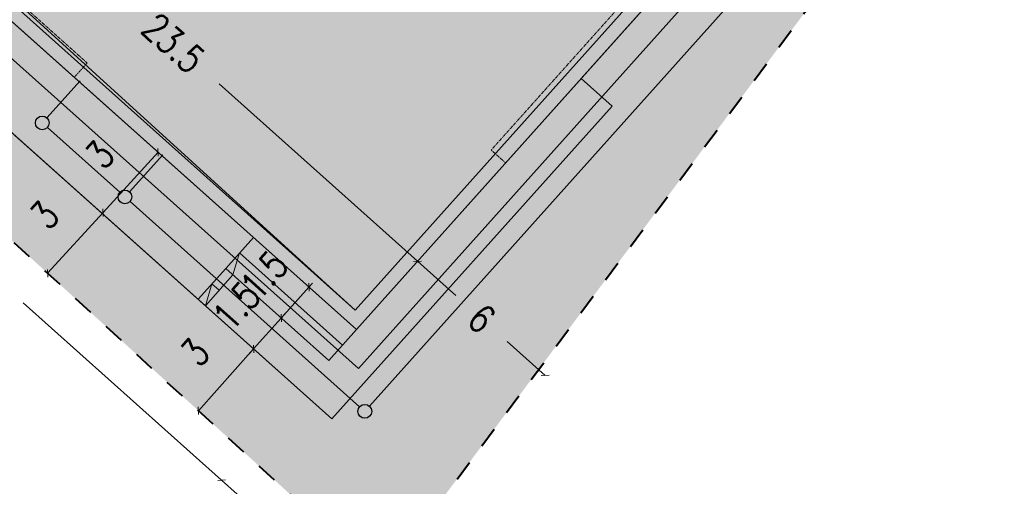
# Model space of a CAD drawing. Header units: millimetres. Extents: x -115268 to 140687, y -37779 to 24471.
# Tile 7 of 256: x -60937 to -57373, y -11397 to -9708. Entities that reach past the tile are written whole.
import ezdxf

# ---------------------------------------------------------------- set-up
doc = ezdxf.new("R2010")
doc.units = ezdxf.units.MM
doc.header["$PDMODE"] = 2
doc.header["$PDSIZE"] = 1
for name, pattern in [('0.5_0.5', [10, 5, -5]), ('AUSGEZOGEN', [0]), ('MegaCAD_LTYPE2', [2, 1, -1])]:
    doc.linetypes.add(name, pattern=pattern)
doc.layers.get('0').update_dxf_attribs({"lineweight": 9})
for name, color, linetype, lineweight in [('A_CIENKA', 7, 'Continuous', 9), ('A_granica działki', 12, 'Continuous', 13), ('A_Kanalizacja opadowa', 3, 'Continuous', 30), ('A_OPIS', 7, 'Continuous', 9), ('A_WIDOK', 253, 'Continuous', 9), ('Layer1', 7, 'Continuous', 9), ('\x9dciany', 7, 'Continuous', 9)]:
    doc.layers.add(name, color=color, linetype=linetype, lineweight=lineweight)
doc.layers.add('A_WYMIAR', color=253, linetype='Continuous', lineweight=5, transparency=0.2)
doc.styles.add('WYMIARY', font='romans.shx', dxfattribs={"width": 0.8})
doc.dimstyles.new('SKALA 1_500', dxfattribs={"dimscale": 10, "dimtxt": 10, "dimasz": 2, "dimexe": 2, "dimexo": 2, "dimgap": 10, "dimtad": 1, "dimdec": 1, "dimlfac": 0.01, "dimrnd": 0.5, "dimzin": 9, "dimdsep": 46, "dimtxsty": 'WYMIARY', "dimblk": 'OBLIQUE', "dimcen": 0.1, "dimse1": 1, "dimse2": 1, "dimclrd": 256, "dimclrt": 256, "dimadec": 0, "dimazin": 0, "dimtfac": 1, "dimtdec": 1, "dimtix": 1, "dimtmove": 0, "dimatfit": 3, "dimldrblk": 'OBLIQUE', "dimfxl": 6, "dimfxlon": 1, "dimtolj": 1, "dimlwd": -1, "dimarcsym": 0})

# ---------------------------------------------------------------- blocks, each defined once
blk = doc.blocks.new('_Oblique')
at = {"color": 0, "linetype": 'ByBlock', "lineweight": -2}
blk.add_line((-0.5, -0.5), (0.5, 0.5), dxfattribs=at)
blk = doc.blocks.new('*D113')
at = {"layer": 'A_WYMIAR', "transparency": 16777216}
for p, q in [((-61972.3, -9794.8), (-61254.5, -10436.9)), ((-60205.9, -11375), (-60923.7, -10732.8))]:
    blk.add_line(p, q, dxfattribs=at)
at = {"layer": 'Defpoints', "color": 0, "transparency": 16777216}
for p in [(-61484.7, -9249.8), (-59718.4, -10830), (-60205.9, -11375)]:
    blk.add_point(p, dxfattribs=at)
at = {"layer": 'A_WYMIAR', "transparency": 16777216, "xscale": 20, "yscale": 20, "zscale": 20}
for p, rotation in [((-61972.3, -9794.8), 138.1830848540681), ((-60205.9, -11375), 318.1830848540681)]:
    blk.add_blockref('_Oblique', p, dxfattribs=dict(at, rotation=rotation))
at = {"layer": 'A_WYMIAR', "transparency": 16777216, "insert": (-61089.1, -10584.9), "char_height": 100, "attachment_point": 5, "rotation": 318.1831, "style": 'WYMIARY'}
blk.add_mtext('\\A1;23.5', dxfattribs=at)
blk = doc.blocks.new('*D114')
at = {"layer": 'A_WYMIAR', "transparency": 16777216}
for p, q in [((-60205.9, -11375), (-60090.9, -11477.9)), ((-59704.7, -11823.4), (-59819.8, -11720.5))]:
    blk.add_line(p, q, dxfattribs=at)
at = {"layer": 'Defpoints', "color": 0, "transparency": 16777216}
for p in [(-59718.4, -10830), (-59622.9, -11731.9), (-59704.7, -11823.4)]:
    blk.add_point(p, dxfattribs=at)
at = {"layer": 'A_WYMIAR', "transparency": 16777216, "xscale": 20, "yscale": 20, "zscale": 20}
for p, rotation in [((-60205.9, -11375), 138.1830848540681), ((-59704.7, -11823.4), 318.1830848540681)]:
    blk.add_blockref('_Oblique', p, dxfattribs=dict(at, rotation=rotation))
at = {"layer": 'A_WYMIAR', "transparency": 16777216, "insert": (-59955.3, -11599.2), "char_height": 100, "attachment_point": 5, "rotation": 318.1831, "style": 'WYMIARY'}
blk.add_mtext('\\A1;6.5', dxfattribs=at)
blk = doc.blocks.new('*D115')
at = {"layer": 'A_WYMIAR', "transparency": 16777216}
for p, q in [((-61263.4, -9002.4), (-60545.6, -9644.5)), ((-59497, -10582.6), (-60214.8, -9940.4))]:
    blk.add_line(p, q, dxfattribs=at)
at = {"layer": 'Defpoints', "color": 0, "transparency": 16777216}
for p in [(-61484.7, -9249.8), (-59497, -10582.6), (-59718.4, -10830)]:
    blk.add_point(p, dxfattribs=at)
at = {"layer": 'A_WYMIAR', "transparency": 16777216, "xscale": 20, "yscale": 20, "zscale": 20}
for p, rotation in [((-61263.4, -9002.4), 138.1830848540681), ((-59497, -10582.6), 318.1830848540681)]:
    blk.add_blockref('_Oblique', p, dxfattribs=dict(at, rotation=rotation))
at = {"layer": 'A_WYMIAR', "transparency": 16777216, "insert": (-60380.2, -9792.5), "char_height": 100, "attachment_point": 5, "rotation": 318.1831, "style": 'WYMIARY'}
blk.add_mtext('\\A1;23.5', dxfattribs=at)
blk = doc.blocks.new('*D116')
at = {"layer": 'A_WYMIAR', "transparency": 16777216}
for p, q in [((-59497, -10582.6), (-59358.2, -10706.8)), ((-59035.3, -10995.7), (-59172.2, -10873.2))]:
    blk.add_line(p, q, dxfattribs=at)
at = {"layer": 'Defpoints', "color": 0, "transparency": 16777216}
for p in [(-59718.4, -10830), (-59035.3, -10995.7), (-59256.6, -11243.1)]:
    blk.add_point(p, dxfattribs=at)
at = {"layer": 'A_WYMIAR', "transparency": 16777216, "xscale": 20, "yscale": 20, "zscale": 20}
for p, rotation in [((-59497, -10582.6), 138.1830848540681), ((-59035.3, -10995.7), 318.1830848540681)]:
    blk.add_blockref('_Oblique', p, dxfattribs=dict(at, rotation=rotation))
at = {"layer": 'A_WYMIAR', "transparency": 16777216, "insert": (-59265.2, -10790), "char_height": 100, "attachment_point": 5, "rotation": 318.1831, "style": 'WYMIARY'}
blk.add_mtext('\\A1;6', dxfattribs=at)
blk = doc.blocks.new('*D124')
at = {"layer": 'A_WYMIAR', "transparency": 16777216}
blk.add_line((-60635.3, -10406.2), (-60835.7, -10625.9), dxfattribs=at)
at = {"layer": 'Defpoints', "color": 0, "transparency": 16777216}
for p in [(-60835.7, -10625.9), (-60291, -10720.2), (-60491.4, -10939.9)]:
    blk.add_point(p, dxfattribs=at)
at = {"layer": 'A_WYMIAR', "transparency": 16777216, "xscale": 20, "yscale": 20, "zscale": 20}
for p, rotation in [((-60635.3, -10406.2), 47.63693791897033), ((-60835.7, -10625.9), 227.6369379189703)]:
    blk.add_blockref('_Oblique', p, dxfattribs=dict(at, rotation=rotation))
at = {"layer": 'A_WYMIAR', "transparency": 16777216, "insert": (-60846.3, -10415), "char_height": 100, "attachment_point": 5, "rotation": 47.6369, "style": 'WYMIARY'}
blk.add_mtext('\\A1;3', dxfattribs=at)
blk = doc.blocks.new('*D125')
at = {"layer": 'A_WYMIAR', "transparency": 16777216}
blk.add_line((-60635.3, -10406.2), (-60436.2, -10187.9), dxfattribs=at)
at = {"layer": 'Defpoints', "color": 0, "transparency": 16777216}
for p in [(-60439.7, -10184.7), (-60436.2, -10187.9), (-60291, -10720.2)]:
    blk.add_point(p, dxfattribs=at)
at = {"layer": 'A_WYMIAR', "transparency": 16777216, "xscale": 20, "yscale": 20, "zscale": 20}
for p, rotation in [((-60436.2, -10187.9), 47.63693791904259), ((-60635.3, -10406.2), 227.6369379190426)]:
    blk.add_blockref('_Oblique', p, dxfattribs=dict(at, rotation=rotation))
at = {"layer": 'A_WYMIAR', "transparency": 16777216, "insert": (-60646.6, -10196), "char_height": 100, "attachment_point": 5, "rotation": 47.6369, "style": 'WYMIARY'}
blk.add_mtext('\\A1;3', dxfattribs=at)
blk = doc.blocks.new('*D139')
at = {"layer": 'A_WYMIAR', "transparency": 16777216}
for p, q in [((-59890.1, -10676.4), (-59990.1, -10788.2)), ((-59890.1, -10676.4), (-59876.7, -10661.5)), ((-59990.1, -10788.2), (-60003.4, -10803.1))]:
    blk.add_line(p, q, dxfattribs=at)
at = {"layer": 'Defpoints', "color": 0, "transparency": 16777216}
for p in [(-59990.1, -10788.2), (-59718.4, -10830), (-59818.4, -10941.8)]:
    blk.add_point(p, dxfattribs=at)
at = {"layer": 'A_WYMIAR', "transparency": 16777216, "xscale": 20, "yscale": 20, "zscale": 20}
for p, rotation in [((-59890.1, -10676.4), 228.1830848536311), ((-59990.1, -10788.2), 48.18308485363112)]:
    blk.add_blockref('_Oblique', p, dxfattribs=dict(at, rotation=rotation))
at = {"layer": 'A_WYMIAR', "transparency": 16777216, "insert": (-60051.9, -10632.3), "char_height": 100, "attachment_point": 5, "rotation": 48.1831, "style": 'WYMIARY'}
blk.add_mtext('\\A1;1.5', dxfattribs=at)
blk = doc.blocks.new('*D140')
at = {"layer": 'A_WYMIAR', "transparency": 16777216}
for p, q in [((-59990.1, -10788.2), (-60090.1, -10900)), ((-59990.1, -10788.2), (-59976.7, -10773.3)), ((-60090.1, -10900), (-60103.4, -10914.9))]:
    blk.add_line(p, q, dxfattribs=at)
at = {"layer": 'Defpoints', "color": 0, "transparency": 16777216}
for p in [(-60090.1, -10900), (-60090.1, -10900), (-59818.4, -10941.8)]:
    blk.add_point(p, dxfattribs=at)
at = {"layer": 'A_WYMIAR', "transparency": 16777216, "xscale": 20, "yscale": 20, "zscale": 20}
for p, rotation in [((-59990.1, -10788.2), 228.1830848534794), ((-60090.1, -10900), 48.18308485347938)]:
    blk.add_blockref('_Oblique', p, dxfattribs=dict(at, rotation=rotation))
at = {"layer": 'A_WYMIAR', "transparency": 16777216, "insert": (-60151.9, -10744.1), "char_height": 100, "attachment_point": 5, "rotation": 48.1831, "style": 'WYMIARY'}
blk.add_mtext('\\A1;1.5', dxfattribs=at)
blk = doc.blocks.new('*D141')
at = {"layer": 'A_WYMIAR', "transparency": 16777216}
blk.add_line((-60090.1, -10900), (-60290, -11123.5), dxfattribs=at)
at = {"layer": 'Defpoints', "color": 0, "transparency": 16777216}
for p in [(-60090.1, -10900), (-60292.2, -11121.6), (-60290, -11123.5)]:
    blk.add_point(p, dxfattribs=at)
at = {"layer": 'A_WYMIAR', "transparency": 16777216, "xscale": 20, "yscale": 20, "zscale": 20}
for p, rotation in [((-60090.1, -10900), 48.18308485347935), ((-60290, -11123.5), 228.1830848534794)]:
    blk.add_blockref('_Oblique', p, dxfattribs=dict(at, rotation=rotation))
at = {"layer": 'A_WYMIAR', "transparency": 16777216, "insert": (-60301.8, -10911.7), "char_height": 100, "attachment_point": 5, "rotation": 48.1831, "style": 'WYMIARY'}
blk.add_mtext('\\A1;3', dxfattribs=at)

msp = doc.modelspace()

# ---------------------------------------------------------------- hatches: boundary and pattern name
at = {"linetype": 'AUSGEZOGEN', "lineweight": 0}
h = msp.add_hatch(color=256, dxfattribs=at)
h.paths.add_polyline_path([(-60151.1847, -7759.21385), (-60113.92074, -7792.55147), (-59867.22231, -7516.79817), (-58846.18982, -8430.24913), (-58812.85219, -8392.98517), (-59871.14864, -7446.19659)], flags=0)
h.paths.add_polyline_path([(-58175.43855, -9030.3264), (-59215.57248, -10192.96194), (-59178.30852, -10226.29957), (-58104.83696, -9026.40007), (-58812.85219, -8392.98517), (-58846.18982, -8430.24913)], flags=0)
h.paths.add_polyline_path([(-59178.30852, -10226.29957), (-59215.57248, -10192.96194), (-59722.3044, -10759.37412), (-60706.07293, -9879.26079), (-60739.41056, -9916.52475), (-59718.37807, -10829.97571)], flags=0)
h.paths.add_polyline_path([(-61414.08816, -9245.84589), (-60113.92074, -7792.55147), (-60151.1847, -7759.21385), (-61484.68975, -9249.77223), (-60739.41056, -9916.52475), (-60706.07293, -9879.26079)], flags=0)
at = {"layer": 'Layer1', "ltscale": 0.5, "true_color": 0x136734, "transparency": 33554508}
h = msp.add_hatch(color=116, dxfattribs=at)
h.dxf.hatch_style = 2
h.paths.add_polyline_path([(-57919.91395, -9445.8072), (-57205.381, -8483.06255), (-57295.038, -8402.81181), (-57965.10172, -9151.41425), (-58030.30962, -9093.07597), (-58830.41207, -9987.41035), (-58793.14811, -10020.74798), (-59806.61195, -11153.57235), (-62207.27619, -9005.85513), (-59847.68007, -6368.35797), (-59947.34485, -6272.61244), (-62509.65602, -9099.32757), (-59622.86623, -11731.91804)])
h.paths.add_polyline_path([(-49724.93778, -14501.99632), (-45836.12469, -14501.99632), (-45836.12469, -12435.31828), (-49724.93778, -12435.31828)], flags=9)
h.paths.add_polyline_path([(-45330.27674, -13789.93446), (-43751.76939, -13789.93446), (-43751.76939, -13218.48978), (-45330.27674, -13218.48978)], flags=9)
h.paths.add_polyline_path([(-43416.98942, -14384.0351), (-42933.01801, -14384.0351), (-42933.01801, -13950.29298), (-43416.98942, -13950.29298)], flags=9)
h.paths.add_polyline_path([(-45240.68271, -14382.04275), (-44656.28914, -14382.04275), (-44656.28914, -13947.97281), (-45240.68271, -13947.97281)], flags=9)
h.paths.add_polyline_path([(-45310.44356, -13098.38218), (-42153.40156, -13098.38218), (-42153.40156, -12556.546), (-45310.44356, -12556.546)], flags=9)
h.paths.add_polyline_path([(-45304.40977, -12360.02655), (-42069.30566, -12360.02655), (-42069.30566, -11981.50842), (-45304.40977, -11981.50842)], flags=9)
h.paths.add_polyline_path([(-42292.48069, -13400.37859), (-41880.19256, -13400.37859), (-41880.19256, -13233.62754), (-42292.48069, -13233.62754)], flags=9)
h.paths.add_polyline_path([(-43444.31887, -13650.87751), (-42510.1415, -13650.87751), (-42510.1415, -13196.37347), (-43444.31887, -13196.37347)], flags=9)
h.paths.add_polyline_path([(-45017.80136, 17318.31928), (-44177.15675, 17318.31928), (-44177.15675, 17431.6583), (-45017.80136, 17431.6583)], flags=9)
h.paths.add_polyline_path([(-50911.13999, 10559.24031), (-50827.13775, 10653.09275), (-50903.91224, 10721.80945), (-50987.91448, 10627.95701)], flags=9)
h.paths.add_polyline_path([(-51327.6103, 10093.71988), (-51243.60847, 10187.57269), (-51320.38326, 10256.28905), (-51404.3851, 10162.43625)], flags=9)
h.paths.add_polyline_path([(-53174.47856, 11626.60058), (-53090.47673, 11720.45339), (-53167.25153, 11789.16975), (-53251.25336, 11695.31695)], flags=9)
h.paths.add_polyline_path([(-44448.15971, 16755.99168), (-44322.20473, 16755.99168), (-44322.20473, 16859.02716), (-44448.15971, 16859.02716)], flags=24)
h.paths.add_polyline_path([(-53499.07317, 9226.60851), (-51664.93947, 9226.60851), (-51664.93947, 9473.89364), (-53499.07317, 9473.89364)], flags=9)
h.paths.add_polyline_path([(-41749.30294, -10345.16052), (-41749.30294, -8512.71283), (-42022.24014, -8512.71283), (-42022.24014, -10345.16052)], flags=9)
h.paths.add_polyline_path([(-44485.6521, -11590.30991), (-42892.20642, -11590.30991), (-42892.20642, -11363.88491), (-44485.6521, -11363.88491)], flags=9)
h.paths.add_polyline_path([(-45349.0988, -11342.40029), (-44578.694, -11342.40029), (-44578.694, -11207.51758), (-45349.0988, -11207.51758)], flags=9)
h.paths.add_polyline_path([(-56024.86139, 13208.4246), (-55691.84638, 13208.4246), (-55691.84638, 13620.56648), (-56024.86139, 13620.56648)], flags=9)
h.paths.add_polyline_path([(-55784.86139, 12918.4246), (-55451.84638, 12918.4246), (-55451.84638, 13330.56648), (-55784.86139, 13330.56648)], flags=9)
h.paths.add_polyline_path([(-55134.86139, 12448.4246), (-54801.84638, 12448.4246), (-54801.84638, 12860.56648), (-55134.86139, 12860.56648)], flags=9)
h.paths.add_polyline_path([(-54574.86139, 11918.4246), (-54241.84638, 11918.4246), (-54241.84638, 12330.56648), (-54574.86139, 12330.56648)], flags=9)
h.paths.add_polyline_path([(-53447.09877, 9527.60604), (-53114.08377, 9527.60604), (-53114.08377, 9939.74793), (-53447.09877, 9939.74793)], flags=9)
h.paths.add_polyline_path([(-44441.27415, 18368.00714), (-44351.89842, 18368.00714), (-44351.89842, 18575.38356), (-44441.27415, 18575.38356)], flags=24)
h.paths.add_polyline_path([(-44288.44117, 19352.52747), (-44173.79763, 19352.52747), (-44173.79763, 19509.09987), (-44288.44117, 19509.09987)], flags=24)
h.paths.add_polyline_path([(-44613.62878, 19341.31321), (-44504.53083, 19341.31321), (-44504.53083, 19497.88561), (-44613.62878, 19497.88561)], flags=9)
h.paths.add_polyline_path([(-44507.28558, 16720.72731), (-41334.13415, 16720.72731), (-41334.13415, 20307.75778), (-44507.28558, 20307.75778)], flags=9)
h.paths.add_polyline_path([(-52793.18034, 9465.52641), (-52526.74104, 9465.52641), (-52526.74104, 10083.73923), (-52793.18034, 10083.73923)], flags=9)
h.paths.add_polyline_path([(-55573.18677, 9476.64765), (-55377.03397, 9476.64765), (-55377.03397, 9744.53988), (-55573.18677, 9744.53988)], flags=9)
h.paths.add_polyline_path([(-52548.22087, 6774.43074), (-52352.06808, 6774.43074), (-52352.06808, 7042.32296), (-52548.22087, 7042.32296)], flags=9)
h.paths.add_polyline_path([(-50095.69706, 10098.98955), (-49909.56473, 10098.98955), (-49909.56473, 10366.88178), (-50095.69706, 10366.88178)], flags=9)
h.paths.add_polyline_path([(-52736.48986, 12605.38745), (-52549.82547, 12605.38745), (-52549.82547, 12873.27967), (-52736.48986, 12873.27967)], flags=9)
h.paths.add_polyline_path([(-51481.22622, 10935.55667), (-51122.96321, 10624.12339), (-50942.08156, 10832.20392), (-51300.34457, 11143.6372)], flags=9)
at = {"layer": 'Layer1', "ltscale": 0.5, "true_color": 0x105689, "transparency": 33554508}
h = msp.add_hatch(color=146, dxfattribs=at)
h.dxf.hatch_style = 2
h.paths.add_polyline_path([(-59825.38091, -6138.06309), (-59947.34485, -6272.61244), (-59847.68007, -6368.35797), (-62207.27619, -9005.85513), (-59806.61195, -11153.57235), (-58793.14811, -10020.74798), (-58830.41207, -9987.41035), (-59710.5254, -10971.17888), (-61629.7927, -9254.13601), (-59878.84672, -7305.13171), (-57963.63379, -9018.5474), (-58030.30962, -9093.07597), (-57965.10172, -9151.41425), (-57295.038, -8402.81181)])
at = {"layer": 'Layer1', "ltscale": 0.5, "transparency": 33554508}
h = msp.add_hatch(color=1, dxfattribs=at)
h.dxf.hatch_style = 2
h.paths.add_polyline_path([(-58104.83696, -9026.40007), (-58030.30962, -9093.07597), (-57963.63379, -9018.5474), (-59878.84672, -7305.13171), (-61629.7927, -9254.13601), (-59710.5254, -10971.17888), (-58830.41207, -9987.41035), (-58904.93999, -9920.7351)])
h.paths.add_polyline_path([(-58030.30962, -9093.07597), (-58104.83696, -9026.40007), (-58904.93999, -9920.7351), (-58830.41207, -9987.41035)], flags=17)
at = {"layer": '\x9dciany', "linetype": 'AUSGEZOGEN', "lineweight": 0}
for points in [[(-60887.1803, -9784.4539), (-61029.68994, -9831.26206), (-60917.89806, -9931.27494)], [(-58937.0808, -10061.79203), (-58890.27263, -10204.30166), (-58790.25975, -10092.50979)], [(-60450.77174, -10268.80462), (-60593.28137, -10315.61279), (-60481.48949, -10415.62567)], [(-60296.06568, -10407.21), (-60438.57532, -10454.01817), (-60326.78344, -10554.03105)]]:
    msp.add_hatch(color=256, dxfattribs=at).paths.add_polyline_path(points, flags=0)

# ---------------------------------------------------------------- linework, layer by layer
at = {"color": 7, "linetype": 'AUSGEZOGEN', "lineweight": 0}
msp.add_line((-58104.83696, -9026.40007), (-59718.37807, -10829.97571), dxfattribs=at)
at = {"layer": 'A_CIENKA', "color": 146, "ltscale": 0.5, "true_color": 0x105689}
msp.add_lwpolyline([(-59825.38091, -6138.06309), (-59947.7546, -6272.2188), (-59847.68007, -6368.35797), (-62207.27619, -9005.85513), (-59806.61195, -11153.57235), (-58793.14811, -10020.74798), (-58904.93999, -9920.7351), (-58104.83696, -9026.40007), (-57965.10172, -9151.41425), (-57295.038, -8402.81181)], close=True, dxfattribs=at)
msp.add_lwpolyline([(-59825.38091, -6138.06309), (-59947.7546, -6272.2188), (-59847.68007, -6368.35797), (-62207.27619, -9005.85513), (-59806.61195, -11153.57235), (-58793.14811, -10020.74798), (-58904.93999, -9920.7351), (-58104.83696, -9026.40007), (-57965.10172, -9151.41425), (-57295.038, -8402.81181)], close=True, dxfattribs=at)
at = {"layer": 'A_CIENKA', "color": 7, "linetype": 'MegaCAD_LTYPE2', "lineweight": 0}
msp.add_lwpolyline([(-60151.1847, -7759.21385), (-60099.01516, -7805.88652), (-61385.84753, -9244.27536), (-60692.73788, -9864.35521), (-60739.41056, -9916.52475)], dxfattribs=at)
at = {"layer": 'A_CIENKA', "color": 7, "linetype": 'AUSGEZOGEN', "lineweight": 0}
msp.add_lwpolyline([(-61484.68975, -9249.77223), (-59718.37807, -10829.97571), (-59718.37807, -10829.97571)], dxfattribs=at)
at = {"layer": 'A_granica działki', "linetype": '0.5_0.5', "lineweight": 40, "ltscale": 15}
msp.add_lwpolyline([(-59825.3177, -6137.99335), (-62509.65602, -9099.32757), (-59622.86623, -11731.91804), (-57919.91395, -9445.8072), (-57205.381, -8483.06255)], close=True, dxfattribs=at)
at = {"layer": 'A_Kanalizacja opadowa'}
for p, q in [((-57660.37884, -8859.55347), (-59671.28948, -11107.29878)), ((-60539.18114, -10330.8529), (-60419.16569, -10196.70265))]:
    msp.add_line(p, q, dxfattribs=at)
for points in [[(-60838.5309, -10063.04426), (-60718.51545, -9928.894)], [(-60574.48193, -10332.81607), (-60836.56774, -10098.34505)], [(-59706.59028, -11109.26195), (-60537.21797, -10366.1537)]]:
    msp.add_lwpolyline(points, dxfattribs=at)
for centre in [(-60855.19972, -10081.67624), (-60555.84995, -10349.48488), (-59687.9583, -11125.93076)]:
    msp.add_circle(centre, 25, dxfattribs=at)
at = {"layer": 'A_OPIS', "color": 1}
msp.add_lwpolyline([(-61629.7927, -9254.13601), (-59710.5254, -10971.17888), (-57963.63379, -9018.5474), (-59878.84672, -7305.13171)], close=True, dxfattribs=at)
msp.add_lwpolyline([(-61629.7927, -9254.13601), (-59710.5254, -10971.17888), (-57963.63379, -9018.5474), (-59878.84672, -7305.13171)], close=True, dxfattribs=at)
at = {"layer": 'A_OPIS'}
for points in [[(-61488.43463, -9246.42193), (-59718.37807, -10829.97571), (-58104.83696, -9026.40007), (-59871.14864, -7446.19659)], [(-59867.22231, -7516.79817), (-61385.84753, -9244.27536), (-59722.3044, -10759.37412), (-58175.43855, -9030.3264)]]:
    msp.add_lwpolyline(points, close=True, dxfattribs=at)
at = {"layer": 'A_WIDOK', "color": 7, "linetype": 'AUSGEZOGEN', "lineweight": 0}
msp.add_line((-60191.03054, -10608.39133), (-60291.04342, -10720.18321), dxfattribs=at)
at = {"layer": 'A_WIDOK'}
msp.add_lwpolyline([(-58904.93999, -9920.7351), (-58793.14811, -10020.74798), (-59806.61195, -11153.57235), (-62208.27765, -9004.95919), (-60061.33452, -6605.1602), (-59847.68007, -6368.35797)], dxfattribs=at)
at = {"layer": 'A_WIDOK', "color": 7, "linetype": 'AUSGEZOGEN', "lineweight": 0}
for points in [[(-56583.31356, -9039.6128), (-57295.25289, -8402.68727), (-57965.10063, -9151.41303), (-58104.83696, -9026.40007), (-59718.37807, -10829.97571), (-59818.39095, -10941.76759), (-60191.03054, -10608.39133), (-60091.01766, -10496.59945)], [(-60214.95221, -10687.6236), (-60241.03698, -10664.28727), (-60264.95865, -10743.51954), (-60164.94577, -10631.72767), (-60141.0241, -10552.49539), (-59768.38451, -10885.87165)]]:
    msp.add_lwpolyline(points, dxfattribs=at)
at = {"layer": '\x9dciany', "color": 7, "linetype": 'AUSGEZOGEN', "lineweight": 0}
msp.add_lwpolyline([(-61414.08816, -9245.84589), (-59722.3044, -10759.37412), (-58175.43855, -9030.3264), (-59867.22231, -7516.79817)], close=True, dxfattribs=at)
at = {"layer": '\x9dciany', "color": 7, "linetype": 'MegaCAD_LTYPE2', "lineweight": 0}
msp.add_lwpolyline([(-58812.85219, -8392.98517), (-58859.52487, -8445.15472), (-58203.67918, -9031.89694), (-59230.47807, -10179.62689), (-59178.30852, -10226.29957)], dxfattribs=at)

# ---------------------------------------------------------------- dimensions: what is measured, and where the dimension line sits
at = {"layer": 'A_WYMIAR'}
for base, p1, p2, picture, middle in [((-59497.04425, -10582.57434), (-61484.68975, -9249.77223), (-59718.37807, -10829.97571), '*D115', (-60380.20009, -9792.4726)), ((-60205.94864, -11374.96982), (-61484.68975, -9249.77223), (-59718.37807, -10829.97571), '*D113', (-61089.10448, -10584.86808)), ((-59035.28444, -10995.68063), (-59718.37807, -10829.97571), (-59256.61826, -11243.082), '*D116', (-59265.22543, -10789.96747)), ((-59704.70716, -11823.39777), (-59718.37807, -10829.97571), (-59622.86623, -11731.91804), '*D114', (-59955.3279, -11599.18379))]:
    dim = msp.add_linear_dim(base=base, p1=p1, p2=p2, angle=318.18308485, dimstyle='SKALA 1_500', dxfattribs=at)
    dim.commit()
    dim.dimension.update_dxf_attribs({"geometry": picture, "text_midpoint": middle, "dimtype": 160, "text_rotation": -41.81691515})
for base, p1, p2, angle, picture, middle in [((-60436.18966, -10187.85697), (-60291.04342, -10720.18321), (-60439.67468, -10184.67883), 47.63693792, '*D125', (-60646.59011, -10195.96406)), ((-60090.08027, -10899.97178), (-59818.39095, -10941.76759), (-60090.08027, -10899.97178), 48.18308485, '*D140', (-60151.86571, -10744.06297)), ((-60290.02737, -11123.46761), (-60090.08027, -10899.97178), (-60292.15781, -11121.56165), 48.18308485, '*D141', (-60301.8457, -10911.70682))]:
    dim = msp.add_linear_dim(base=base, p1=p1, p2=p2, angle=angle, dimstyle='SKALA 1_500', override={"dimtmove": 1}, dxfattribs=at)
    dim.commit()
    dim.dimension.update_dxf_attribs({"geometry": picture, "text_midpoint": middle})
for p1, p2, distance, picture, middle in [((-60291.04342, -10720.18321), (-60491.38904, -10939.87392), -465.94244, '*D124', (-60846.32988, -10414.99043)), ((-59718.37807, -10829.97571), (-59818.39095, -10941.76759), -230.35186, '*D139', (-60051.85283, -10632.27109))]:
    dim = msp.add_aligned_dim(p1=p1, p2=p2, distance=distance, dimstyle='SKALA 1_500', dxfattribs=at)
    dim.commit()
    dim.dimension.update_dxf_attribs({"geometry": picture, "text_midpoint": middle})

doc.saveas('drawing.dxf')
